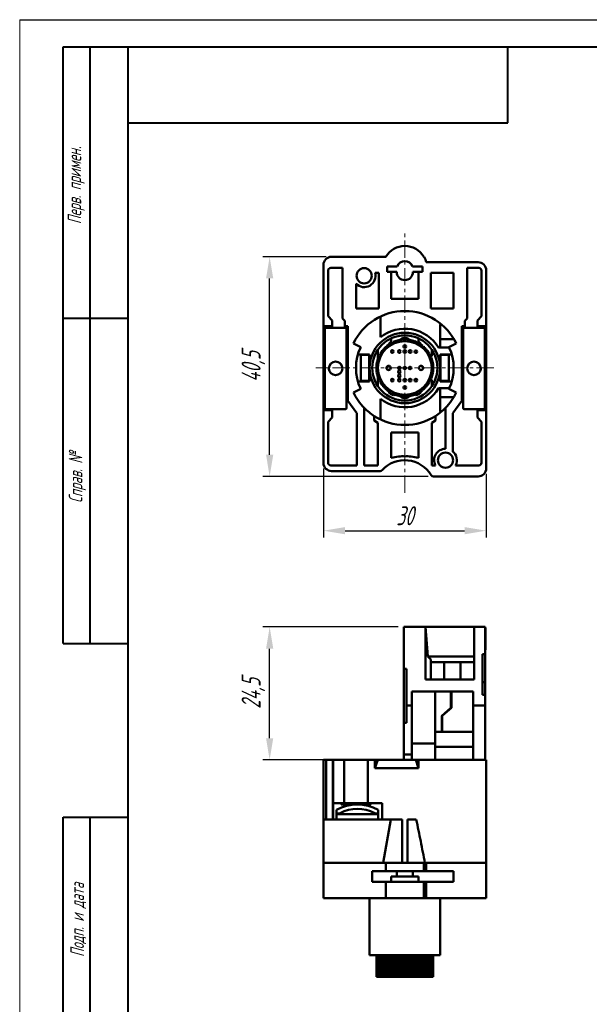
# Model space of a CAD drawing. Header units: millimetres. Extents: x 2381 to 2591, y 1129 to 1426.
# Tile 2 of 5: x 2381 to 2486, y 1244 to 1426. Entities that reach past the tile are written whole.
import ezdxf

# ---------------------------------------------------------------- set-up
doc = ezdxf.new("R2010")
doc.units = ezdxf.units.MM
doc.linetypes.add('CENTER', pattern=[10.16, 6.35, -1.27, 1.27, -1.27])
for name, color, linetype, lineweight in [('main', 5, 'Continuous', 50), ('ОСЕВЫЕ', 1, 'CENTER', 15), ('РАЗМЕРЫ', 7, 'Continuous', 25), ('ФОРМАТ', 7, 'Continuous', 25)]:
    doc.layers.add(name, color=color, linetype=linetype, lineweight=lineweight)
doc.styles.add('GOST', font='Gost.shx', dxfattribs={"width": 0.8, "oblique": 15, "height": 3.5})
doc.dimstyles.get("Standard").update_dxf_attribs({"dimtxt": 3.5, "dimasz": 4, "dimexe": 1.25, "dimexo": 1, "dimgap": 1, "dimtad": 1, "dimdec": 1, "dimrnd": 0.5, "dimtxsty": 'GOST', "dimcen": 0, "dimclrd": 256, "dimclre": 256, "dimclrt": 7, "dimadec": 0, "dimazin": 2, "dimtfac": 1, "dimtdec": 1, "dimtmove": 2, "dimatfit": 1, "dimfxl": 0, "dimtolj": 1, "dimtzin": 0, "dimlwd": -1, "dimlwe": -1, "dimarcsym": 0})

# ---------------------------------------------------------------- blocks, each defined once
blk = doc.blocks.new('*D335')
at = {"layer": 'Defpoints', "color": 0}
for p in [(2436.8, 1344.02), (2466.8, 1343.03), (2466.8, 1331.54)]:
    blk.add_point(p, dxfattribs=at)
at = {"layer": 'РАЗМЕРЫ'}
for p, q in [((2436.8, 1343.02), (2436.8, 1330.29)), ((2466.8, 1342.03), (2466.8, 1330.29)), ((2440.8, 1331.54), (2462.8, 1331.54))]:
    blk.add_line(p, q, dxfattribs=at)
for points in [[(2440.8, 1332.2), (2440.8, 1330.87), (2436.8, 1331.54)], [(2462.8, 1330.87), (2462.8, 1332.2), (2466.8, 1331.54)]]:
    blk.add_solid(points, dxfattribs=at)
at = {"layer": 'РАЗМЕРЫ', "color": 7, "insert": (2451.8, 1334.29), "char_height": 3.5, "attachment_point": 5, "style": 'GOST'}
blk.add_mtext('\\A1;30', dxfattribs=at)
blk = doc.blocks.new('*D336')
at = {"layer": 'Defpoints', "color": 0}
for p in [(2426.88, 1382.03), (2438.3, 1382.03), (2457.09, 1341.53)]:
    blk.add_point(p, dxfattribs=at)
at = {"layer": 'РАЗМЕРЫ'}
for p, q in [((2437.3, 1382.03), (2425.63, 1382.03)), ((2426.88, 1345.53), (2426.88, 1378.03)), ((2456.09, 1341.53), (2425.63, 1341.53))]:
    blk.add_line(p, q, dxfattribs=at)
for points in [[(2427.55, 1378.03), (2426.22, 1378.03), (2426.88, 1382.03)], [(2426.22, 1345.53), (2427.55, 1345.53), (2426.88, 1341.53)]]:
    blk.add_solid(points, dxfattribs=at)
at = {"layer": 'РАЗМЕРЫ', "color": 7, "insert": (2423.87, 1361.78), "char_height": 3.5, "attachment_point": 5, "rotation": 90, "style": 'GOST'}
blk.add_mtext('\\A1;40,5', dxfattribs=at)
blk = doc.blocks.new('*D342')
at = {"layer": 'Defpoints', "color": 0}
for p in [(2426.88, 1313.79), (2451.6, 1313.79), (2451.6, 1289.29)]:
    blk.add_point(p, dxfattribs=at)
at = {"layer": 'РАЗМЕРЫ'}
for p, q in [((2450.6, 1313.79), (2425.63, 1313.79)), ((2426.88, 1293.29), (2426.88, 1309.79)), ((2450.6, 1289.29), (2425.63, 1289.29))]:
    blk.add_line(p, q, dxfattribs=at)
for points in [[(2427.55, 1309.79), (2426.22, 1309.79), (2426.88, 1313.79)], [(2426.22, 1293.29), (2427.55, 1293.29), (2426.88, 1289.29)]]:
    blk.add_solid(points, dxfattribs=at)
at = {"layer": 'РАЗМЕРЫ', "color": 7, "insert": (2423.87, 1301.54), "char_height": 3.5, "attachment_point": 5, "rotation": 90, "style": 'GOST'}
blk.add_mtext('\\A1;24,5', dxfattribs=at)

msp = doc.modelspace()

# ---------------------------------------------------------------- linework, layer by layer
at = {"layer": 'main'}
for p, q in [((2438.3, 1382.03), (2448.3, 1382.03)), ((2455.3, 1382.03), (2455.35, 1382.03)), ((2436.8, 1369.23), (2436.8, 1380.53)), ((2437.66, 1371.06), (2437.66, 1379.46)), ((2438.16, 1379.96), (2440.32, 1379.96)), ((2440.32, 1379.96), (2440.32, 1370.67)), ((2450.39, 1380.23), (2448.55, 1380.23)), ((2448.55, 1379.23), (2448.55, 1380.23)), ((2453.21, 1380.23), (2455.05, 1380.23)), ((2455.05, 1379.23), (2455.05, 1380.23)), ((2465.3, 1381.03), (2455.76, 1381.03)), ((2465.44, 1379.96), (2463.28, 1379.96)), ((2463.28, 1379.96), (2463.28, 1370.67)), ((2465.94, 1371.06), (2465.94, 1379.46)), ((2466.8, 1379.53), (2466.8, 1369.23)), ((2446.33, 1379.05), (2447.03, 1379.05)), ((2447.03, 1372.47), (2447.03, 1379.05)), ((2449.28, 1379.23), (2448.55, 1379.23)), ((2449.28, 1379.23), (2449.28, 1374.26)), ((2450.3, 1379.23), (2449.28, 1379.23)), ((2454.32, 1379.23), (2453.3, 1379.23)), ((2454.32, 1379.23), (2454.32, 1374.26)), ((2454.32, 1379.23), (2455.05, 1379.23)), ((2460.8, 1379.05), (2456.58, 1379.05)), ((2456.58, 1372.47), (2456.58, 1379.05)), ((2460.8, 1372.47), (2460.8, 1379.05)), ((2442.8, 1372.47), (2442.8, 1377.06)), ((2449.28, 1374.26), (2454.32, 1374.26)), ((2442.8, 1372.47), (2447.03, 1372.47)), ((2460.8, 1372.47), (2456.58, 1372.47)), ((2438.43, 1370.29), (2437.66, 1371.06)), ((2438.43, 1369.23), (2438.43, 1370.29)), ((2440.32, 1370.67), (2440.76, 1370.24)), ((2447.3, 1371.01), (2447.3, 1367.21)), ((2463.28, 1370.67), (2462.84, 1370.24)), ((2465.17, 1370.29), (2465.94, 1371.06)), ((2465.17, 1369.23), (2465.17, 1370.29)), ((2438.43, 1369.23), (2436.8, 1369.23)), ((2436.8, 1369.23), (2436.8, 1353.73)), ((2437.05, 1368.75), (2437.05, 1354.15)), ((2440.85, 1368.95), (2437.25, 1368.95)), ((2438.43, 1369.23), (2438.43, 1368.95)), ((2440.76, 1370.24), (2440.76, 1369.23)), ((2441.3, 1369.23), (2440.76, 1369.23)), ((2440.76, 1368.95), (2440.76, 1369.23)), ((2441.05, 1354.15), (2441.05, 1368.75)), ((2441.3, 1355.49), (2441.3, 1369.23)), ((2458.3, 1369.53), (2458.3, 1365.28)), ((2458.6, 1369.53), (2458.3, 1369.53)), ((2462.84, 1369.23), (2462.3, 1369.23)), ((2462.3, 1369.23), (2462.3, 1355.49)), ((2462.55, 1368.75), (2462.55, 1354.15)), ((2466.35, 1368.95), (2462.75, 1368.95)), ((2462.84, 1370.24), (2462.84, 1369.23)), ((2462.84, 1368.95), (2462.84, 1369.23)), ((2466.8, 1369.23), (2465.17, 1369.23)), ((2465.17, 1369.23), (2465.17, 1368.95)), ((2466.55, 1354.15), (2466.55, 1368.75)), ((2466.8, 1353.73), (2466.8, 1369.23)), ((2449.3, 1366.14), (2449.3, 1366.98)), ((2450.66, 1366.65), (2450.72, 1366.61)), ((2450.72, 1366.61), (2450.76, 1366.67)), ((2451.02, 1366.72), (2451.08, 1366.68)), ((2451.08, 1366.68), (2451.12, 1366.73)), ((2451.38, 1366.76), (2451.44, 1366.71)), ((2451.44, 1366.71), (2451.48, 1366.77)), ((2451.6, 1367.03), (2451.66, 1367.03)), ((2451.75, 1366.78), (2451.8, 1366.73)), ((2451.8, 1366.73), (2451.85, 1366.78)), ((2451.94, 1367.03), (2452, 1367.03)), ((2452.12, 1366.77), (2452.16, 1366.71)), ((2452.16, 1366.71), (2452.22, 1366.76)), ((2452.48, 1366.73), (2452.52, 1366.68)), ((2452.52, 1366.68), (2452.58, 1366.72)), ((2452.84, 1366.67), (2452.88, 1366.61)), ((2452.88, 1366.61), (2452.94, 1366.65)), ((2454.3, 1366.98), (2454.3, 1366.14)), ((2460.84, 1366.87), (2458.3, 1366.87)), ((2443.67, 1365.38), (2442.31, 1366.03)), ((2447.87, 1365), (2447.94, 1365.01)), ((2447.94, 1365.01), (2447.93, 1365.08)), ((2448.12, 1365.27), (2448.19, 1365.27)), ((2448.19, 1365.27), (2448.19, 1365.34)), ((2448.39, 1365.52), (2448.46, 1365.51)), ((2448.46, 1365.51), (2448.46, 1365.58)), ((2448.67, 1365.74), (2448.74, 1365.73)), ((2448.74, 1365.73), (2448.75, 1365.8)), ((2448.98, 1365.95), (2449.04, 1365.94)), ((2449.04, 1365.94), (2449.06, 1366)), ((2449.29, 1366.14), (2449.36, 1366.12)), ((2449.36, 1366.12), (2449.38, 1366.18)), ((2449.62, 1366.3), (2449.69, 1366.28)), ((2449.69, 1366.28), (2449.71, 1366.34)), ((2449.96, 1366.44), (2450.02, 1366.41)), ((2450.02, 1366.41), (2450.05, 1366.48)), ((2450.31, 1366.56), (2450.37, 1366.52)), ((2450.37, 1366.52), (2450.4, 1366.59)), ((2453.2, 1366.59), (2453.23, 1366.52)), ((2453.23, 1366.52), (2453.3, 1366.56)), ((2453.55, 1366.48), (2453.58, 1366.41)), ((2453.58, 1366.41), (2453.64, 1366.44)), ((2453.89, 1366.34), (2453.92, 1366.28)), ((2453.92, 1366.28), (2453.98, 1366.3)), ((2454.22, 1366.18), (2454.24, 1366.12)), ((2454.24, 1366.12), (2454.31, 1366.14)), ((2454.54, 1366), (2454.56, 1365.94)), ((2454.56, 1365.94), (2454.62, 1365.95)), ((2454.85, 1365.8), (2454.86, 1365.73)), ((2454.86, 1365.73), (2454.93, 1365.74)), ((2455.14, 1365.58), (2455.14, 1365.51)), ((2455.14, 1365.51), (2455.21, 1365.52)), ((2455.41, 1365.34), (2455.41, 1365.27)), ((2455.41, 1365.27), (2455.48, 1365.27)), ((2455.67, 1365.08), (2455.66, 1365.01)), ((2455.66, 1365.01), (2455.74, 1365)), ((2458.01, 1365.28), (2459.98, 1365.28)), ((2461.29, 1366.03), (2459.93, 1365.38)), ((2443.15, 1364.03), (2445.3, 1364.03)), ((2443.7, 1359.13), (2443.7, 1363.93)), ((2443.7, 1363.93), (2445.2, 1363.93)), ((2445.2, 1363.93), (2445.2, 1359.13)), ((2445.3, 1364.03), (2445.3, 1361.53)), ((2446.8, 1364.83), (2446.79, 1364.83)), ((2446.79, 1363.1), (2446.85, 1363.13)), ((2446.8, 1363.11), (2446.8, 1364.83)), ((2446.85, 1363.13), (2446.82, 1363.2)), ((2446.91, 1363.45), (2446.98, 1363.47)), ((2446.98, 1363.47), (2446.95, 1363.54)), ((2447.06, 1363.78), (2447.13, 1363.81)), ((2447.13, 1363.81), (2447.1, 1363.87)), ((2447.23, 1364.11), (2447.3, 1364.13)), ((2447.3, 1364.13), (2447.28, 1364.19)), ((2447.42, 1364.42), (2447.49, 1364.43)), ((2447.49, 1364.43), (2447.48, 1364.5)), ((2447.63, 1364.72), (2447.7, 1364.73)), ((2447.7, 1364.73), (2447.69, 1364.8)), ((2455.91, 1364.8), (2455.9, 1364.73)), ((2455.9, 1364.73), (2455.97, 1364.72)), ((2456.12, 1364.5), (2456.11, 1364.43)), ((2456.11, 1364.43), (2456.18, 1364.42)), ((2456.32, 1364.19), (2456.3, 1364.13)), ((2456.3, 1364.13), (2456.37, 1364.11)), ((2456.5, 1363.87), (2456.47, 1363.81)), ((2456.47, 1363.81), (2456.54, 1363.78)), ((2456.6, 1363.68), (2456.6, 1363.65)), ((2456.65, 1363.54), (2456.62, 1363.47)), ((2456.62, 1363.47), (2456.69, 1363.45)), ((2456.78, 1363.2), (2456.75, 1363.13)), ((2456.75, 1363.13), (2456.81, 1363.1)), ((2456.8, 1363.68), (2456.8, 1364.83)), ((2456.8, 1364.83), (2456.81, 1364.83)), ((2457.16, 1364.23), (2456.8, 1364.23)), ((2457.21, 1364.13), (2456.8, 1364.13)), ((2460.45, 1364.03), (2458.3, 1364.03)), ((2458.3, 1364.03), (2458.3, 1361.53)), ((2458.4, 1363.93), (2458.4, 1359.13)), ((2459.9, 1363.93), (2458.4, 1363.93)), ((2459.9, 1359.13), (2459.9, 1363.93)), ((2445.3, 1361.53), (2445.3, 1359.03)), ((2446.55, 1361.66), (2446.6, 1361.71)), ((2446.6, 1361.34), (2446.55, 1361.39)), ((2446.6, 1361.71), (2446.56, 1361.76)), ((2446.56, 1361.29), (2446.6, 1361.34)), ((2446.57, 1362.03), (2446.63, 1362.07)), ((2446.63, 1362.07), (2446.58, 1362.12)), ((2446.62, 1362.39), (2446.68, 1362.43)), ((2446.68, 1362.43), (2446.64, 1362.49)), ((2446.69, 1362.75), (2446.75, 1362.78)), ((2446.75, 1362.78), (2446.72, 1362.84)), ((2456.88, 1362.84), (2456.85, 1362.78)), ((2456.85, 1362.78), (2456.91, 1362.75)), ((2456.96, 1362.49), (2456.92, 1362.43)), ((2456.92, 1362.43), (2456.98, 1362.39)), ((2457.02, 1362.12), (2456.97, 1362.07)), ((2456.97, 1362.07), (2457.03, 1362.03)), ((2457.05, 1361.76), (2457, 1361.71)), ((2457, 1361.71), (2457.05, 1361.66)), ((2457.05, 1361.39), (2457, 1361.34)), ((2457, 1361.34), (2457.05, 1361.29)), ((2458.3, 1361.53), (2458.3, 1359.03)), ((2446.63, 1360.98), (2446.57, 1361.03)), ((2446.58, 1360.93), (2446.63, 1360.98)), ((2446.68, 1360.62), (2446.62, 1360.66)), ((2446.64, 1360.57), (2446.68, 1360.62)), ((2446.75, 1360.27), (2446.69, 1360.3)), ((2446.72, 1360.21), (2446.75, 1360.27)), ((2446.85, 1359.92), (2446.79, 1359.95)), ((2446.8, 1358.23), (2446.8, 1359.95)), ((2446.82, 1359.86), (2446.85, 1359.92)), ((2446.98, 1359.58), (2446.91, 1359.61)), ((2446.95, 1359.51), (2446.98, 1359.58)), ((2456.6, 1359.4), (2456.6, 1359.37)), ((2456.69, 1359.61), (2456.62, 1359.58)), ((2456.62, 1359.58), (2456.65, 1359.51)), ((2456.81, 1359.95), (2456.75, 1359.92)), ((2456.75, 1359.92), (2456.78, 1359.86)), ((2456.91, 1360.3), (2456.85, 1360.27)), ((2456.85, 1360.27), (2456.88, 1360.21)), ((2456.98, 1360.66), (2456.92, 1360.62)), ((2456.92, 1360.62), (2456.96, 1360.57)), ((2457.03, 1361.03), (2456.97, 1360.98)), ((2456.97, 1360.98), (2457.02, 1360.93)), ((2442.31, 1357.03), (2443.67, 1357.67)), ((2445.3, 1359.03), (2443.15, 1359.03)), ((2445.2, 1359.13), (2443.7, 1359.13)), ((2446.79, 1358.23), (2446.8, 1358.23)), ((2447.13, 1359.25), (2447.06, 1359.27)), ((2447.1, 1359.18), (2447.13, 1359.25)), ((2447.3, 1358.93), (2447.23, 1358.94)), ((2447.28, 1358.86), (2447.3, 1358.93)), ((2447.49, 1358.62), (2447.42, 1358.63)), ((2447.48, 1358.55), (2447.49, 1358.62)), ((2447.7, 1358.32), (2447.63, 1358.33)), ((2447.69, 1358.25), (2447.7, 1358.32)), ((2447.94, 1358.05), (2447.87, 1358.05)), ((2447.93, 1357.98), (2447.94, 1358.05)), ((2448.19, 1357.79), (2448.12, 1357.78)), ((2448.19, 1357.72), (2448.19, 1357.79)), ((2455.48, 1357.78), (2455.41, 1357.79)), ((2455.41, 1357.79), (2455.41, 1357.72)), ((2455.74, 1358.05), (2455.66, 1358.05)), ((2455.66, 1358.05), (2455.67, 1357.98)), ((2455.97, 1358.33), (2455.9, 1358.32)), ((2455.9, 1358.32), (2455.91, 1358.25)), ((2456.18, 1358.63), (2456.11, 1358.62)), ((2456.11, 1358.62), (2456.12, 1358.55)), ((2456.37, 1358.94), (2456.3, 1358.93)), ((2456.3, 1358.93), (2456.32, 1358.86)), ((2456.54, 1359.27), (2456.47, 1359.25)), ((2456.47, 1359.25), (2456.5, 1359.18)), ((2456.8, 1358.23), (2456.8, 1359.37)), ((2456.8, 1358.93), (2457.21, 1358.93)), ((2456.8, 1358.83), (2457.16, 1358.83)), ((2456.81, 1358.23), (2456.8, 1358.23)), ((2459.98, 1357.78), (2458.01, 1357.78)), ((2458.3, 1359.03), (2460.45, 1359.03)), ((2458.3, 1353.53), (2458.3, 1357.78)), ((2458.4, 1359.13), (2459.9, 1359.13)), ((2459.93, 1357.67), (2461.29, 1357.03)), ((2441.3, 1355.49), (2441.05, 1355.83)), ((2447.3, 1355.84), (2447.3, 1352.04)), ((2448.46, 1357.54), (2448.39, 1357.54)), ((2448.46, 1357.47), (2448.46, 1357.54)), ((2448.74, 1357.32), (2448.67, 1357.31)), ((2448.75, 1357.25), (2448.74, 1357.32)), ((2449.04, 1357.12), (2448.98, 1357.1)), ((2449.06, 1357.05), (2449.04, 1357.12)), ((2449.36, 1356.93), (2449.29, 1356.91)), ((2449.38, 1356.87), (2449.36, 1356.93)), ((2449.69, 1356.78), (2449.62, 1356.75)), ((2449.71, 1356.71), (2449.69, 1356.78)), ((2450.02, 1356.64), (2449.96, 1356.61)), ((2450.05, 1356.58), (2450.02, 1356.64)), ((2450.37, 1356.53), (2450.31, 1356.49)), ((2450.4, 1356.47), (2450.37, 1356.53)), ((2450.72, 1356.44), (2450.66, 1356.4)), ((2450.76, 1356.38), (2450.72, 1356.44)), ((2451.08, 1356.38), (2451.02, 1356.33)), ((2451.12, 1356.32), (2451.08, 1356.38)), ((2451.44, 1356.34), (2451.38, 1356.29)), ((2451.48, 1356.29), (2451.44, 1356.34)), ((2451.66, 1356.03), (2451.6, 1356.03)), ((2451.8, 1356.33), (2451.75, 1356.28)), ((2451.85, 1356.28), (2451.8, 1356.33)), ((2452, 1356.03), (2451.94, 1356.03)), ((2452.16, 1356.34), (2452.12, 1356.29)), ((2452.22, 1356.29), (2452.16, 1356.34)), ((2452.52, 1356.38), (2452.48, 1356.32)), ((2452.58, 1356.33), (2452.52, 1356.38)), ((2452.88, 1356.44), (2452.84, 1356.38)), ((2452.94, 1356.4), (2452.88, 1356.44)), ((2453.23, 1356.53), (2453.2, 1356.47)), ((2453.3, 1356.49), (2453.23, 1356.53)), ((2453.58, 1356.64), (2453.55, 1356.58)), ((2453.64, 1356.61), (2453.58, 1356.64)), ((2453.92, 1356.78), (2453.89, 1356.71)), ((2453.98, 1356.75), (2453.92, 1356.78)), ((2454.24, 1356.93), (2454.22, 1356.87)), ((2454.31, 1356.91), (2454.24, 1356.93)), ((2454.56, 1357.12), (2454.54, 1357.05)), ((2454.62, 1357.1), (2454.56, 1357.12)), ((2454.86, 1357.32), (2454.85, 1357.25)), ((2454.93, 1357.31), (2454.86, 1357.32)), ((2455.21, 1357.54), (2455.14, 1357.54)), ((2455.14, 1357.54), (2455.14, 1357.47)), ((2460.84, 1356.18), (2458.3, 1356.18)), ((2462.3, 1355.49), (2462.55, 1355.83)), ((2437.25, 1353.95), (2440.85, 1353.95)), ((2438.43, 1353.95), (2438.43, 1353.73)), ((2441.3, 1355.49), (2442.98, 1353.18)), ((2444.33, 1354.15), (2444.33, 1343.57)), ((2459.27, 1354.15), (2459.27, 1346.63)), ((2462.3, 1355.49), (2460.62, 1353.18)), ((2462.75, 1353.95), (2466.35, 1353.95)), ((2465.17, 1353.95), (2465.17, 1353.73)), ((2436.8, 1344.03), (2436.8, 1353.73)), ((2436.8, 1353.73), (2438.43, 1353.73)), ((2437.66, 1351.63), (2438.43, 1352.41)), ((2438.43, 1352.41), (2438.43, 1353.73)), ((2442.98, 1353.18), (2442.98, 1343.57)), ((2446.16, 1351.82), (2446.16, 1352.67)), ((2457.44, 1351.82), (2457.44, 1352.67)), ((2458.6, 1353.53), (2458.3, 1353.53)), ((2460.62, 1353.18), (2460.62, 1346.16)), ((2465.17, 1352.41), (2465.17, 1353.73)), ((2465.17, 1353.73), (2466.8, 1353.73)), ((2465.94, 1351.63), (2465.17, 1352.41)), ((2466.8, 1353.73), (2466.8, 1343.03)), ((2437.66, 1344.07), (2437.66, 1351.63)), ((2446.8, 1351.44), (2446.16, 1351.82)), ((2446.8, 1343.57), (2446.8, 1351.44)), ((2456.8, 1351.44), (2457.44, 1351.82)), ((2456.8, 1343.57), (2456.8, 1351.44)), ((2465.94, 1344.07), (2465.94, 1351.63)), ((2454.32, 1349.61), (2449.28, 1349.61)), ((2449.28, 1349.61), (2449.28, 1344.95)), ((2454.32, 1349.61), (2454.32, 1344.95)), ((2442.98, 1343.57), (2438.16, 1343.57)), ((2444.33, 1343.57), (2446.8, 1343.57)), ((2457.43, 1343.57), (2456.8, 1343.57)), ((2461.17, 1343.57), (2465.44, 1343.57)), ((2438.3, 1342.53), (2447.25, 1342.53)), ((2465.3, 1341.53), (2457.09, 1341.53)), ((2451.6, 1313.79), (2451.6, 1306.09)), ((2455.6, 1313.79), (2451.6, 1313.79)), ((2455.6, 1304.09), (2455.6, 1313.79)), ((2455.6, 1313.79), (2456.02, 1308.37)), ((2464.6, 1313.79), (2455.6, 1313.79)), ((2464.6, 1304.09), (2464.6, 1313.79)), ((2466.6, 1313.79), (2464.6, 1313.79)), ((2466.6, 1313.79), (2466.6, 1308.79)), ((2466.65, 1312.09), (2466.65, 1313.59)), ((2466.65, 1312.09), (2466.7, 1312.09)), ((2466.7, 1309.59), (2466.7, 1312.09)), ((2466.1, 1308.79), (2466.6, 1308.79)), ((2466.1, 1301.29), (2466.1, 1308.79)), ((2466.6, 1309.59), (2466.7, 1309.59)), ((2466.6, 1308.79), (2466.6, 1303.59)), ((2456.02, 1308.37), (2464.6, 1308.37)), ((2456.02, 1308.37), (2456.6, 1307.79)), ((2456.6, 1307.79), (2456.6, 1304.09)), ((2464.6, 1307.29), (2456.6, 1307.29)), ((2459.05, 1307.29), (2459.05, 1304.09)), ((2462.05, 1304.09), (2462.05, 1307.29)), ((2451.6, 1306.09), (2452.1, 1306.09)), ((2451.6, 1306.09), (2451.6, 1296.09)), ((2452.1, 1306.09), (2452.1, 1299.29)), ((2455.6, 1304.09), (2464.6, 1304.09)), ((2466.1, 1303.59), (2466.6, 1303.59)), ((2466.6, 1303.59), (2466.6, 1301.29)), ((2453.1, 1301.89), (2453.1, 1299.29)), ((2464.4, 1301.89), (2453.1, 1301.89)), ((2457.4, 1292.29), (2457.4, 1301.89)), ((2460.28, 1301.89), (2460.28, 1298.87)), ((2460.38, 1298.87), (2460.38, 1301.89)), ((2464.4, 1299.29), (2464.4, 1301.89)), ((2460.28, 1300.29), (2460.38, 1300.37)), ((2466.1, 1301.29), (2466.6, 1301.29)), ((2466.6, 1301.29), (2466.6, 1299.29)), ((2452.1, 1299.29), (2453.1, 1299.29)), ((2452.1, 1296.09), (2452.1, 1299.29)), ((2453.1, 1299.29), (2453.1, 1290.29)), ((2460.28, 1298.87), (2458.61, 1297.42)), ((2458.71, 1297.42), (2460.38, 1298.87)), ((2464.4, 1299.29), (2466.6, 1299.29)), ((2464.4, 1299.29), (2464.4, 1289.29)), ((2466.6, 1299.29), (2466.6, 1289.29)), ((2451.6, 1296.09), (2452.1, 1296.09)), ((2451.6, 1296.09), (2451.6, 1290.29)), ((2458.61, 1297.42), (2458.61, 1294.49)), ((2458.71, 1297.51), (2458.71, 1297.42)), ((2458.71, 1297.42), (2458.71, 1294.49)), ((2458.61, 1294.49), (2457.4, 1294.49)), ((2458.61, 1295.34), (2458.71, 1295.34)), ((2458.71, 1294.49), (2458.61, 1294.49)), ((2464.4, 1294.49), (2458.71, 1294.49)), ((2457.4, 1292.29), (2453.1, 1292.29)), ((2457.4, 1292.29), (2457.4, 1289.29)), ((2457.4, 1291.69), (2464.4, 1291.69)), ((2437.3, 1289.29), (2436.8, 1289.29)), ((2436.8, 1278.29), (2436.8, 1289.29)), ((2437.3, 1278.29), (2437.3, 1289.29)), ((2438.5, 1289.29), (2437.3, 1289.29)), ((2438.5, 1278.29), (2438.5, 1289.29)), ((2438.5, 1289.29), (2438.6, 1289.29)), ((2438.6, 1281.29), (2438.6, 1289.29)), ((2440.62, 1289.29), (2438.6, 1289.29)), ((2440.62, 1281.29), (2440.62, 1289.29)), ((2440.62, 1289.29), (2444.98, 1289.29)), ((2444.98, 1289.29), (2444.98, 1281.29)), ((2446.3, 1289.29), (2444.98, 1289.29)), ((2446.8, 1289.29), (2446.3, 1287.79)), ((2446.3, 1287.79), (2446.3, 1289.29)), ((2446.8, 1289.29), (2446.3, 1289.29)), ((2451.6, 1289.29), (2446.8, 1289.29)), ((2451.6, 1290.29), (2453.1, 1290.29)), ((2451.6, 1290.29), (2451.6, 1289.29)), ((2451.6, 1289.29), (2453.1, 1289.29)), ((2453.1, 1290.29), (2453.1, 1289.29)), ((2453.8, 1289.29), (2453.1, 1289.29)), ((2454.3, 1287.79), (2453.8, 1289.29)), ((2454.3, 1289.29), (2453.8, 1289.29)), ((2454.3, 1287.79), (2454.3, 1289.29)), ((2466.1, 1289.29), (2454.3, 1289.29)), ((2466.1, 1289.29), (2466.8, 1289.29)), ((2466.8, 1289.29), (2466.8, 1270.29)), ((2454.3, 1287.79), (2446.3, 1287.79)), ((2438.6, 1281.29), (2440.62, 1281.29)), ((2438.6, 1278.29), (2438.6, 1281.29)), ((2439.2, 1280.09), (2439.2, 1279.39)), ((2440.05, 1281.29), (2440.05, 1281.09)), ((2445.55, 1281.09), (2440.05, 1281.09)), ((2440.62, 1281.29), (2444.98, 1281.29)), ((2440.62, 1281.29), (2440.62, 1281.29)), ((2444.98, 1281.29), (2444.98, 1281.29)), ((2444.98, 1281.29), (2447.6, 1281.29)), ((2445.55, 1281.09), (2445.55, 1281.29)), ((2446.9, 1280.09), (2446.9, 1279.39)), ((2447.6, 1281.29), (2447.6, 1278.29)), ((2436.8, 1270.29), (2436.8, 1278.29)), ((2436.8, 1278.29), (2437.5, 1278.29)), ((2449.21, 1278.29), (2437.5, 1278.29)), ((2439.85, 1279.39), (2439.2, 1279.39)), ((2439.2, 1279.39), (2439.2, 1279.29)), ((2439.2, 1279.29), (2439.2, 1278.29)), ((2446.9, 1279.29), (2439.2, 1279.29)), ((2439.85, 1279.39), (2439.85, 1279.49)), ((2439.85, 1279.29), (2439.85, 1279.39)), ((2446.26, 1279.48), (2446.26, 1279.39)), ((2446.9, 1279.39), (2446.26, 1279.39)), ((2446.26, 1279.39), (2446.26, 1279.29)), ((2446.9, 1279.39), (2446.9, 1279.29)), ((2446.9, 1279.29), (2446.9, 1278.29)), ((2447.8, 1270.29), (2449.21, 1278.29)), ((2449.21, 1278.29), (2449.69, 1278.29)), ((2451.3, 1278.29), (2449.69, 1278.29)), ((2451.3, 1270.29), (2451.3, 1278.29)), ((2453.91, 1278.29), (2452.3, 1278.29)), ((2452.3, 1270.29), (2452.3, 1278.29)), ((2436.8, 1263.79), (2436.8, 1270.29)), ((2436.8, 1270.29), (2438.3, 1270.29)), ((2438.3, 1270.29), (2448.3, 1270.29)), ((2445.8, 1266.79), (2445.8, 1268.79)), ((2445.8, 1268.79), (2448.3, 1268.79)), ((2448.3, 1268.79), (2448.3, 1270.29)), ((2448.3, 1270.29), (2455.3, 1270.29)), ((2455.3, 1268.79), (2448.3, 1268.79)), ((2450.3, 1267.79), (2450.3, 1268.79)), ((2453.3, 1267.79), (2453.3, 1268.79)), ((2455.3, 1268.79), (2455.3, 1270.29)), ((2455.3, 1270.29), (2455.35, 1270.29)), ((2455.3, 1268.79), (2455.35, 1268.79)), ((2455.35, 1270.29), (2455.35, 1268.79)), ((2455.76, 1270.29), (2455.35, 1270.29)), ((2455.35, 1268.79), (2455.76, 1268.79)), ((2455.76, 1270.29), (2455.76, 1268.79)), ((2465.3, 1270.29), (2455.76, 1270.29)), ((2455.76, 1268.79), (2460.8, 1268.79)), ((2460.8, 1268.79), (2460.8, 1266.79)), ((2465.3, 1270.29), (2466.8, 1270.29)), ((2466.8, 1270.29), (2466.8, 1263.79)), ((2450.3, 1267.79), (2449.28, 1267.79)), ((2449.28, 1267.79), (2449.28, 1266.79)), ((2453.3, 1267.79), (2450.3, 1267.79)), ((2454.32, 1267.79), (2453.3, 1267.79)), ((2454.32, 1267.79), (2454.32, 1266.79)), ((2448.3, 1266.79), (2445.8, 1266.79)), ((2448.3, 1263.79), (2448.3, 1266.79)), ((2448.3, 1266.79), (2455.3, 1266.79)), ((2455.3, 1263.79), (2455.3, 1266.79)), ((2455.35, 1266.79), (2455.3, 1266.79)), ((2455.35, 1266.79), (2455.35, 1263.79)), ((2455.76, 1266.79), (2455.35, 1266.79)), ((2455.76, 1266.79), (2455.76, 1263.79)), ((2460.8, 1266.79), (2455.76, 1266.79)), ((2438.3, 1263.79), (2436.8, 1263.79)), ((2438.3, 1263.79), (2448.3, 1263.79)), ((2445.3, 1263.79), (2445.3, 1253.29)), ((2455.3, 1263.79), (2448.3, 1263.79)), ((2455.3, 1263.79), (2455.35, 1263.79)), ((2455.76, 1263.79), (2455.35, 1263.79)), ((2465.3, 1263.79), (2455.76, 1263.79)), ((2458.3, 1253.29), (2458.3, 1263.79)), ((2466.8, 1263.79), (2465.3, 1263.79)), ((2458.3, 1253.29), (2445.3, 1253.29)), ((2446.55, 1253.29), (2446.55, 1249.29)), ((2446.55, 1249.29), (2446.55, 1253.29)), ((2446.56, 1253.29), (2446.56, 1249.29)), ((2446.57, 1249.29), (2446.57, 1253.29)), ((2446.58, 1253.29), (2446.58, 1249.29)), ((2446.62, 1249.29), (2446.62, 1253.29)), ((2446.64, 1253.29), (2446.64, 1249.29)), ((2446.69, 1249.29), (2446.69, 1253.29)), ((2446.72, 1253.29), (2446.72, 1249.29)), ((2446.79, 1249.29), (2446.79, 1253.29)), ((2446.82, 1253.29), (2446.82, 1249.29)), ((2446.91, 1249.29), (2446.91, 1253.29)), ((2446.95, 1253.29), (2446.95, 1249.29)), ((2447.06, 1249.29), (2447.06, 1253.29)), ((2447.1, 1253.29), (2447.1, 1249.29)), ((2447.23, 1249.29), (2447.23, 1253.29)), ((2447.28, 1253.29), (2447.28, 1249.29)), ((2447.42, 1249.29), (2447.42, 1253.29)), ((2447.48, 1253.29), (2447.48, 1249.29)), ((2447.63, 1249.29), (2447.63, 1253.29)), ((2447.69, 1253.29), (2447.69, 1249.29)), ((2447.87, 1249.29), (2447.87, 1253.29)), ((2447.93, 1253.29), (2447.93, 1249.29)), ((2448.12, 1249.29), (2448.12, 1253.29)), ((2448.19, 1253.29), (2448.19, 1249.29)), ((2448.19, 1253.29), (2448.19, 1249.29)), ((2448.39, 1249.29), (2448.39, 1253.29)), ((2448.46, 1253.29), (2448.46, 1249.29)), ((2448.46, 1253.29), (2448.46, 1249.29)), ((2448.67, 1249.29), (2448.67, 1253.29)), ((2448.74, 1253.29), (2448.74, 1249.29)), ((2448.75, 1253.29), (2448.75, 1249.29)), ((2448.98, 1249.29), (2448.98, 1253.29)), ((2449.04, 1253.29), (2449.04, 1249.29)), ((2449.06, 1253.29), (2449.06, 1249.29)), ((2449.29, 1249.29), (2449.29, 1253.29)), ((2449.36, 1253.29), (2449.36, 1249.29)), ((2449.38, 1253.29), (2449.38, 1249.29)), ((2449.62, 1249.29), (2449.62, 1253.29)), ((2449.69, 1253.29), (2449.69, 1249.29)), ((2449.71, 1253.29), (2449.71, 1249.29)), ((2449.96, 1249.29), (2449.96, 1253.29)), ((2450.02, 1253.29), (2450.02, 1249.29)), ((2450.05, 1253.29), (2450.05, 1249.29)), ((2450.31, 1249.29), (2450.31, 1253.29)), ((2450.37, 1253.29), (2450.37, 1249.29)), ((2450.4, 1253.29), (2450.4, 1249.29)), ((2450.66, 1249.29), (2450.66, 1253.29)), ((2450.72, 1253.29), (2450.72, 1249.29)), ((2450.76, 1253.29), (2450.76, 1249.29)), ((2451.02, 1249.29), (2451.02, 1253.29)), ((2451.08, 1253.29), (2451.08, 1249.29)), ((2451.12, 1253.29), (2451.12, 1249.29)), ((2451.38, 1249.29), (2451.38, 1253.29)), ((2451.44, 1253.29), (2451.44, 1249.29)), ((2451.48, 1253.29), (2451.48, 1249.29)), ((2451.75, 1249.29), (2451.75, 1253.29)), ((2451.8, 1253.29), (2451.8, 1249.29)), ((2451.85, 1253.29), (2451.85, 1249.29)), ((2452.12, 1249.29), (2452.12, 1253.29)), ((2452.16, 1253.29), (2452.16, 1249.29)), ((2452.22, 1253.29), (2452.22, 1249.29)), ((2452.48, 1249.29), (2452.48, 1253.29)), ((2452.52, 1253.29), (2452.52, 1249.29)), ((2452.58, 1253.29), (2452.58, 1249.29)), ((2452.84, 1249.29), (2452.84, 1253.29)), ((2452.88, 1253.29), (2452.88, 1249.29)), ((2452.94, 1253.29), (2452.94, 1249.29)), ((2453.2, 1249.29), (2453.2, 1253.29)), ((2453.23, 1253.29), (2453.23, 1249.29)), ((2453.3, 1253.29), (2453.3, 1249.29)), ((2453.55, 1249.29), (2453.55, 1253.29)), ((2453.58, 1253.29), (2453.58, 1249.29)), ((2453.64, 1253.29), (2453.64, 1249.29)), ((2453.89, 1249.29), (2453.89, 1253.29)), ((2453.92, 1253.29), (2453.92, 1249.29)), ((2453.98, 1253.29), (2453.98, 1249.29)), ((2454.22, 1249.29), (2454.22, 1253.29)), ((2454.24, 1253.29), (2454.24, 1249.29)), ((2454.31, 1253.29), (2454.31, 1249.29)), ((2454.54, 1249.29), (2454.54, 1253.29)), ((2454.56, 1253.29), (2454.56, 1249.29)), ((2454.62, 1253.29), (2454.62, 1249.29)), ((2454.85, 1249.29), (2454.85, 1253.29)), ((2454.86, 1253.29), (2454.86, 1249.29)), ((2454.93, 1253.29), (2454.93, 1249.29)), ((2455.14, 1249.29), (2455.14, 1253.29)), ((2455.14, 1253.29), (2455.14, 1249.29)), ((2455.21, 1253.29), (2455.21, 1249.29)), ((2455.41, 1249.29), (2455.41, 1253.29)), ((2455.41, 1253.29), (2455.41, 1249.29)), ((2455.48, 1253.29), (2455.48, 1249.29)), ((2455.67, 1249.29), (2455.67, 1253.29)), ((2455.74, 1253.29), (2455.74, 1249.29)), ((2455.91, 1249.29), (2455.91, 1253.29)), ((2455.97, 1253.29), (2455.97, 1249.29)), ((2456.12, 1249.29), (2456.12, 1253.29)), ((2456.18, 1253.29), (2456.18, 1249.29)), ((2456.32, 1249.29), (2456.32, 1253.29)), ((2456.37, 1253.29), (2456.37, 1249.29)), ((2456.5, 1249.29), (2456.5, 1253.29)), ((2456.54, 1253.29), (2456.54, 1249.29)), ((2456.65, 1249.29), (2456.65, 1253.29)), ((2456.69, 1253.29), (2456.69, 1249.29)), ((2456.78, 1249.29), (2456.78, 1253.29)), ((2456.81, 1253.29), (2456.81, 1249.29)), ((2456.88, 1249.29), (2456.88, 1253.29)), ((2456.91, 1253.29), (2456.91, 1249.29)), ((2456.96, 1249.29), (2456.96, 1253.29)), ((2456.98, 1253.29), (2456.98, 1249.29)), ((2457.02, 1249.29), (2457.02, 1253.29)), ((2457.03, 1253.29), (2457.03, 1249.29)), ((2457.05, 1249.29), (2457.05, 1253.29)), ((2457.05, 1249.29), (2457.05, 1253.29)), ((2457.05, 1253.29), (2457.05, 1249.29)), ((2446.55, 1249.29), (2446.56, 1249.29)), ((2446.55, 1249.29), (2446.55, 1249.29)), ((2446.57, 1249.29), (2446.56, 1249.29)), ((2446.57, 1249.29), (2446.58, 1249.29)), ((2446.62, 1249.29), (2446.58, 1249.29)), ((2446.62, 1249.29), (2446.64, 1249.29)), ((2446.69, 1249.29), (2446.64, 1249.29)), ((2446.69, 1249.29), (2446.72, 1249.29)), ((2446.79, 1249.29), (2446.72, 1249.29)), ((2446.79, 1249.29), (2446.82, 1249.29)), ((2446.91, 1249.29), (2446.82, 1249.29)), ((2446.91, 1249.29), (2446.95, 1249.29)), ((2447.06, 1249.29), (2446.95, 1249.29)), ((2447.06, 1249.29), (2447.1, 1249.29)), ((2447.23, 1249.29), (2447.1, 1249.29)), ((2447.23, 1249.29), (2447.28, 1249.29)), ((2447.42, 1249.29), (2447.28, 1249.29)), ((2447.42, 1249.29), (2447.48, 1249.29)), ((2447.63, 1249.29), (2447.48, 1249.29)), ((2447.63, 1249.29), (2447.69, 1249.29)), ((2447.87, 1249.29), (2447.69, 1249.29)), ((2447.87, 1249.29), (2447.93, 1249.29)), ((2448.12, 1249.29), (2447.93, 1249.29)), ((2448.12, 1249.29), (2448.19, 1249.29)), ((2448.39, 1249.29), (2448.19, 1249.29)), ((2448.19, 1249.29), (2448.19, 1249.29)), ((2448.39, 1249.29), (2448.46, 1249.29)), ((2448.67, 1249.29), (2448.46, 1249.29)), ((2448.46, 1249.29), (2448.46, 1249.29)), ((2448.67, 1249.29), (2448.74, 1249.29)), ((2448.74, 1249.29), (2448.75, 1249.29)), ((2448.98, 1249.29), (2448.75, 1249.29)), ((2448.98, 1249.29), (2449.04, 1249.29)), ((2449.04, 1249.29), (2449.06, 1249.29)), ((2449.29, 1249.29), (2449.06, 1249.29)), ((2449.29, 1249.29), (2449.36, 1249.29)), ((2449.36, 1249.29), (2449.38, 1249.29)), ((2449.62, 1249.29), (2449.38, 1249.29)), ((2449.62, 1249.29), (2449.69, 1249.29)), ((2449.69, 1249.29), (2449.71, 1249.29)), ((2449.96, 1249.29), (2449.71, 1249.29)), ((2449.96, 1249.29), (2450.02, 1249.29)), ((2450.02, 1249.29), (2450.05, 1249.29)), ((2450.31, 1249.29), (2450.05, 1249.29)), ((2450.31, 1249.29), (2450.37, 1249.29)), ((2450.37, 1249.29), (2450.4, 1249.29)), ((2450.66, 1249.29), (2450.4, 1249.29)), ((2450.66, 1249.29), (2450.72, 1249.29)), ((2450.72, 1249.29), (2450.76, 1249.29)), ((2451.02, 1249.29), (2450.76, 1249.29)), ((2451.02, 1249.29), (2451.08, 1249.29)), ((2451.08, 1249.29), (2451.12, 1249.29)), ((2451.38, 1249.29), (2451.12, 1249.29)), ((2451.38, 1249.29), (2451.44, 1249.29)), ((2451.44, 1249.29), (2451.48, 1249.29)), ((2451.75, 1249.29), (2451.48, 1249.29)), ((2451.75, 1249.29), (2451.8, 1249.29)), ((2451.8, 1249.29), (2451.85, 1249.29)), ((2452.12, 1249.29), (2451.85, 1249.29)), ((2452.12, 1249.29), (2452.16, 1249.29)), ((2452.16, 1249.29), (2452.22, 1249.29)), ((2452.48, 1249.29), (2452.22, 1249.29)), ((2452.48, 1249.29), (2452.52, 1249.29)), ((2452.52, 1249.29), (2452.58, 1249.29)), ((2452.84, 1249.29), (2452.58, 1249.29)), ((2452.84, 1249.29), (2452.88, 1249.29)), ((2452.88, 1249.29), (2452.94, 1249.29)), ((2453.2, 1249.29), (2452.94, 1249.29)), ((2453.2, 1249.29), (2453.23, 1249.29)), ((2453.23, 1249.29), (2453.3, 1249.29)), ((2453.55, 1249.29), (2453.3, 1249.29)), ((2453.55, 1249.29), (2453.58, 1249.29)), ((2453.58, 1249.29), (2453.64, 1249.29)), ((2453.89, 1249.29), (2453.64, 1249.29)), ((2453.89, 1249.29), (2453.92, 1249.29)), ((2453.92, 1249.29), (2453.98, 1249.29)), ((2454.22, 1249.29), (2453.98, 1249.29)), ((2454.22, 1249.29), (2454.24, 1249.29)), ((2454.24, 1249.29), (2454.31, 1249.29)), ((2454.54, 1249.29), (2454.31, 1249.29)), ((2454.54, 1249.29), (2454.56, 1249.29)), ((2454.56, 1249.29), (2454.62, 1249.29)), ((2454.85, 1249.29), (2454.62, 1249.29)), ((2454.85, 1249.29), (2454.86, 1249.29)), ((2454.86, 1249.29), (2454.93, 1249.29)), ((2455.14, 1249.29), (2454.93, 1249.29)), ((2455.14, 1249.29), (2455.14, 1249.29)), ((2455.14, 1249.29), (2455.21, 1249.29)), ((2455.41, 1249.29), (2455.21, 1249.29)), ((2455.41, 1249.29), (2455.41, 1249.29)), ((2455.41, 1249.29), (2455.48, 1249.29)), ((2455.67, 1249.29), (2455.48, 1249.29)), ((2455.67, 1249.29), (2455.74, 1249.29)), ((2455.91, 1249.29), (2455.74, 1249.29)), ((2455.91, 1249.29), (2455.97, 1249.29)), ((2456.12, 1249.29), (2455.97, 1249.29)), ((2456.12, 1249.29), (2456.18, 1249.29)), ((2456.32, 1249.29), (2456.18, 1249.29)), ((2456.32, 1249.29), (2456.37, 1249.29)), ((2456.5, 1249.29), (2456.37, 1249.29)), ((2456.5, 1249.29), (2456.54, 1249.29)), ((2456.65, 1249.29), (2456.54, 1249.29)), ((2456.65, 1249.29), (2456.69, 1249.29)), ((2456.78, 1249.29), (2456.69, 1249.29)), ((2456.78, 1249.29), (2456.81, 1249.29)), ((2456.88, 1249.29), (2456.81, 1249.29)), ((2456.88, 1249.29), (2456.91, 1249.29)), ((2456.96, 1249.29), (2456.91, 1249.29)), ((2456.96, 1249.29), (2456.98, 1249.29)), ((2457.02, 1249.29), (2456.98, 1249.29)), ((2457.02, 1249.29), (2457.03, 1249.29)), ((2457.05, 1249.29), (2457.03, 1249.29)), ((2457.05, 1249.29), (2457.05, 1249.29)), ((2457.05, 1249.29), (2457.05, 1249.29))]:
    msp.add_line(p, q, dxfattribs=at)
at = {"layer": 'main', "flags": 128}
for points in [[(2450.08, 1356.57), (2450, 1356.55), (2449.8, 1356.53)], [(2453.8, 1356.53), (2453.61, 1356.55), (2453.52, 1356.57)]]:
    msp.add_lwpolyline(points, dxfattribs=at)
at = {"layer": 'main'}
for centre, radius in [((2444.3, 1378.53), 1.4), ((2451.8, 1361.53), 6.5), ((2451.8, 1361.53), 6), ((2451.8, 1361.53), 4.95), ((2451.8, 1365.5), 0.25), ((2449.49, 1364.57), 0.25), ((2450.79, 1364.57), 0.25), ((2451.8, 1364.57), 0.25), ((2452.77, 1364.57), 0.25), ((2453.85, 1364.53), 0.25), ((2439.05, 1361.45), 1.25), ((2448.8, 1361.53), 0.4), ((2450.79, 1361.53), 0.25), ((2451.8, 1361.53), 0.235), ((2452.77, 1361.53), 0.25), ((2454.8, 1361.53), 0.4), ((2464.55, 1361.45), 1.25), ((2449.49, 1359.29), 0.25), ((2450.79, 1360.8), 0.25), ((2450.79, 1360.07), 0.25), ((2450.79, 1359.29), 0.25), ((2451.8, 1359.29), 0.25), ((2452.77, 1359.29), 0.25), ((2453.85, 1359.29), 0.25), ((2451.8, 1357.95), 0.25), ((2459.3, 1344.53), 1.4)]:
    msp.add_circle(centre, radius, dxfattribs=at)
for centre, radius, start, end in [((2451.8, 1379.96), 4.06, 30.5102, 149.4898), ((2438.3, 1380.53), 1.5, 90, 180), ((2451.8, 1379.73), 1.5, 19.4712, 160.5288), ((2451.8, 1379.96), 4.1, 15.0047, 30.17), ((2438.16, 1379.46), 0.5, 90, 180), ((2465.3, 1379.53), 1.5, 0, 90), ((2465.44, 1379.46), 0.5, 0, 90), ((2444.3, 1378.53), 2.1, 224.3663, 14.5248), ((2451.8, 1379.23), 1.5, 180, 0), ((2451.8, 1361.53), 10.5, 25.3769, 154.6231), ((2437.25, 1368.75), 0.2, 90, 180), ((2440.85, 1368.75), 0.2, 0, 90), ((2451.8, 1361.53), 7.25, 31.1474, 128.3665), ((2462.75, 1368.75), 0.2, 90, 180), ((2466.35, 1368.75), 0.2, 0, 90), ((2451.8, 1361.53), 5.25, 102.5431, 105.4569), ((2451.8, 1361.53), 5.25, 98.5431, 101.4569), ((2451.6, 1366.23), 0.8, 90, 142.8887), ((2451.8, 1361.53), 5.25, 94.5431, 97.4569), ((2451.8, 1361.53), 5.25, 90.5431, 93.4569), ((2451.8, 1361.53), 5.25, 86.5431, 89.4569), ((2452, 1366.23), 0.8, 37.1113, 90), ((2451.8, 1361.53), 5.25, 82.5431, 85.4569), ((2451.8, 1361.53), 5.25, 78.5431, 81.4569), ((2451.8, 1361.53), 5.25, 74.5431, 77.4569), ((2451.8, 1361.53), 9, 154.6231, 205.3769), ((2451.8, 1361.53), 5.25, 138.5431, 141.4569), ((2451.8, 1361.53), 5.25, 134.5431, 137.4569), ((2451.8, 1361.53), 5.25, 130.5431, 133.4569), ((2451.8, 1361.53), 5.25, 126.5431, 129.4569), ((2451.8, 1361.53), 5.25, 122.5431, 125.4569), ((2449.8, 1365.53), 1, 120, 159.3667), ((2451.8, 1361.53), 5.25, 118.5431, 121.4569), ((2451.8, 1361.53), 5.25, 114.5431, 117.4569), ((2451.8, 1361.53), 5.25, 110.5431, 113.4569), ((2451.8, 1361.53), 5.25, 106.5431, 109.4569), ((2451.8, 1361.53), 5.25, 70.5431, 73.4569), ((2451.8, 1361.53), 5.25, 66.5431, 69.4569), ((2451.8, 1361.53), 5.25, 62.5431, 65.4569), ((2453.8, 1365.53), 1, 20.6333, 60), ((2451.8, 1361.53), 5.25, 58.5431, 61.4569), ((2451.8, 1361.53), 5.25, 54.5431, 57.4569), ((2451.8, 1361.53), 5.25, 50.5431, 53.4569), ((2451.8, 1361.53), 5.25, 46.5431, 49.4569), ((2451.8, 1361.53), 5.25, 42.5431, 45.4569), ((2451.8, 1361.53), 5.25, 38.5431, 41.4569), ((2451.8, 1361.53), 9, 334.6231, 25.3769), ((2451.8, 1361.53), 5.25, 162.5431, 165.4569), ((2451.8, 1361.53), 5.25, 158.5431, 161.4569), ((2451.8, 1361.53), 5.25, 154.5431, 157.4569), ((2451.8, 1361.53), 5.25, 150.5431, 153.4569), ((2451.8, 1361.53), 5.25, 146.5431, 149.4569), ((2451.8, 1361.53), 5.25, 142.5431, 145.4569), ((2451.8, 1361.53), 5.25, 34.5431, 37.4569), ((2451.8, 1361.53), 5.25, 30.5431, 33.4569), ((2451.8, 1361.53), 5.25, 26.5431, 29.4569), ((2451.8, 1361.53), 5.25, 22.5431, 25.4569), ((2451.8, 1361.53), 5.25, 18.5431, 21.4569), ((2451.8, 1361.53), 5.25, 14.5431, 17.4569), ((2439.3, 1361.53), 1.5, 181.4383, 210.7023), ((2451.8, 1361.53), 5.25, 178.5431, 181.4569), ((2451.8, 1361.53), 5.25, 174.5431, 177.4569), ((2451.8, 1361.53), 5.25, 182.5431, 185.4569), ((2451.8, 1361.53), 5.25, 170.5431, 173.4569), ((2451.8, 1361.53), 5.25, 166.5431, 169.4569), ((2451.8, 1361.53), 5.25, 10.5431, 13.4569), ((2451.8, 1361.53), 5.25, 6.5431, 9.4569), ((2451.8, 1361.53), 5.25, 2.5431, 5.4569), ((2451.8, 1361.53), 5.25, 354.5431, 357.4569), ((2451.8, 1361.53), 5.25, 358.5431, 1.4569), ((2464.3, 1361.53), 1.5, 329.2977, 358.5617), ((2451.8, 1361.53), 5.25, 186.5431, 189.4569), ((2451.8, 1361.53), 5.25, 190.5431, 193.4569), ((2451.8, 1361.53), 5.25, 194.5431, 197.4569), ((2451.8, 1361.53), 5.25, 198.5431, 201.4569), ((2451.8, 1361.53), 5.25, 202.5431, 205.4569), ((2451.8, 1361.53), 5.25, 334.5431, 337.4569), ((2451.8, 1361.53), 5.25, 338.5431, 341.4569), ((2451.8, 1361.53), 5.25, 342.5431, 345.4569), ((2451.8, 1361.53), 5.25, 346.5431, 349.4569), ((2451.8, 1361.53), 5.25, 350.5431, 353.4569), ((2451.8, 1361.53), 5.25, 206.5431, 209.4569), ((2451.8, 1361.53), 5.25, 210.5431, 213.4569), ((2451.8, 1361.53), 7.25, 231.6335, 328.8526), ((2451.8, 1361.53), 5.25, 214.5431, 217.4569), ((2451.8, 1361.53), 5.25, 218.5431, 221.4569), ((2451.8, 1361.53), 5.25, 222.5431, 225.4569), ((2451.8, 1361.53), 5.25, 226.5431, 229.4569), ((2451.8, 1361.53), 5.25, 310.5431, 313.4569), ((2451.8, 1361.53), 5.25, 314.5431, 317.4569), ((2451.8, 1361.53), 5.25, 318.5431, 321.4569), ((2451.8, 1361.53), 5.25, 322.5431, 325.4569), ((2451.8, 1361.53), 5.25, 326.5431, 329.4569), ((2451.8, 1361.53), 5.25, 330.5431, 333.4569), ((2451.8, 1361.53), 10.5, 205.3769, 224.6243), ((2451.8, 1361.53), 5.25, 230.5431, 233.4569), ((2451.8, 1361.53), 5.25, 234.5431, 237.4569), ((2449.8, 1357.53), 1, 200.6333, 270), ((2451.8, 1361.53), 5.25, 238.5431, 241.4569), ((2451.8, 1361.53), 5.25, 242.5431, 245.4569), ((2451.8, 1361.53), 5.25, 246.5431, 249.4569), ((2451.8, 1361.53), 5.25, 250.5431, 253.4569), ((2451.8, 1361.53), 5.25, 254.5431, 257.4569), ((2451.8, 1361.53), 5.25, 258.5431, 261.4569), ((2451.6, 1356.83), 0.8, 217.1113, 270), ((2451.8, 1361.53), 5.25, 262.5431, 265.4569), ((2451.8, 1361.53), 5.25, 266.5431, 269.4569), ((2451.8, 1361.53), 5.25, 270.5431, 273.4569), ((2452, 1356.83), 0.8, 270, 322.8887), ((2451.8, 1361.53), 5.25, 274.5431, 277.4569), ((2451.8, 1361.53), 5.25, 278.5431, 281.4569), ((2451.8, 1361.53), 5.25, 282.5431, 285.4569), ((2451.8, 1361.53), 5.25, 286.5431, 289.4569), ((2451.8, 1361.53), 5.25, 290.5431, 293.4569), ((2453.8, 1357.53), 1, 270, 339.3667), ((2451.8, 1361.53), 5.25, 294.5431, 297.4569), ((2451.8, 1361.53), 5.25, 298.5431, 301.4569), ((2451.8, 1361.53), 5.25, 302.5431, 305.4569), ((2451.8, 1361.53), 5.25, 306.5431, 309.4569), ((2451.8, 1361.53), 10.5, 315.3757, 334.6231), ((2437.25, 1354.15), 0.2, 180, 270), ((2440.85, 1354.15), 0.2, 270, 0), ((2451.8, 1361.53), 10.5, 224.6243, 237.5367), ((2451.8, 1361.53), 10.5, 302.4633, 315.3757), ((2462.75, 1354.15), 0.2, 180, 270), ((2466.35, 1354.15), 0.2, 270, 0), ((2451.8, 1361.53), 10.5, 237.5367, 302.4633), ((2459.3, 1344.53), 2.1, 90.7329, 206.9876), ((2459.3, 1344.53), 2.1, 332.9439, 51.149), ((2438.3, 1344.03), 1.5, 180, 270), ((2438.16, 1344.07), 0.5, 180, 270), ((2451.8, 1338.86), 5.67, 30.8981, 137.4934), ((2465.44, 1344.07), 0.5, 270, 0), ((2447.25, 1343.03), 0.5, 270, 317.4934), ((2457.09, 1342.03), 0.5, 210.8981, 270), ((2465.3, 1343.03), 1.5, 270, 0), ((2443.05, 1273.19), 7.9, 60.8315, 119.1685), ((2443.05, 1273.19), 7.06, 62.9871, 116.9319)]:
    msp.add_arc(centre, radius, start, end, dxfattribs=at)
for points, knots in [([(2451.66, 1367.03), (2451.68, 1367.03), (2451.7, 1367.03), (2451.76, 1367.03), (2451.83, 1367.03), (2451.89, 1367.03), (2451.92, 1367.03), (2451.94, 1367.03)], [0, 0, 0, 0, 0.154366, 0.364239, 0.583514, 0.818771, 1, 1, 1, 1]), ([(2451.94, 1356.03), (2451.93, 1356.03), (2451.9, 1356.03), (2451.85, 1356.03), (2451.78, 1356.03), (2451.72, 1356.03), (2451.68, 1356.03), (2451.66, 1356.03)], [0, 0, 0, 0, 0.130064, 0.340365, 0.557082, 0.77876, 1, 1, 1, 1]), ([(2449.28, 1344.95), (2449.74, 1345.06), (2450.57, 1345.25), (2451.43, 1345.25), (2451.8, 1345.24)], [0, 0, 0, 0, 0.559615, 1, 1, 1, 1]), ([(2454.32, 1344.95), (2453.86, 1345.06), (2453.03, 1345.25), (2452.18, 1345.25), (2451.8, 1345.24)], [0, 0, 0, 0, 0.559615, 1, 1, 1, 1]), ([(2466.6, 1313.71), (2466.61, 1313.7), (2466.63, 1313.68), (2466.64, 1313.64), (2466.65, 1313.6), (2466.65, 1313.59)], [0, 0, 0, 0, 0.208558, 0.707864, 1, 1, 1, 1]), ([(2453.91, 1278.29), (2454.19, 1276.96), (2454.74, 1274.29), (2455.25, 1271.62), (2455.51, 1270.29)], [0, 0, 0, 0, 0.499954, 1, 1, 1, 1])]:
    msp.add_open_spline(points, degree=3, knots=knots, dxfattribs=at)
at = {"layer": 'ОСЕВЫЕ', "ltscale": 0.5}
for p, q in [((2451.8, 1361.53), (2451.8, 1386.37)), ((2451.8, 1361.53), (2435.4, 1361.53)), ((2468.2, 1361.53), (2451.8, 1361.53)), ((2451.8, 1338.52), (2451.8, 1361.53))]:
    msp.add_line(p, q, dxfattribs=at)
at = {"layer": 'ФОРМАТ', "lineweight": 0}
msp.add_line((2380.81, 1425.73), (2380.81, 1128.73), dxfattribs=at)
at = {"layer": 'ФОРМАТ', "ltscale": 5}
msp.add_line((2380.81, 1425.73), (2590.81, 1425.73), dxfattribs=at)
at = {"layer": 'ФОРМАТ', "lineweight": 40}
for p, q in [((2388.81, 1310.73), (2388.81, 1420.73)), ((2388.81, 1310.73), (2388.81, 1420.73)), ((2393.81, 1310.73), (2393.81, 1420.73)), ((2393.81, 1310.73), (2393.81, 1420.73)), ((2470.81, 1406.73), (2470.81, 1420.73)), ((2400.81, 1406.73), (2470.81, 1406.73)), ((2388.81, 1370.73), (2400.81, 1370.73)), ((2388.81, 1310.73), (2400.81, 1310.73)), ((2388.81, 1133.73), (2388.81, 1278.73)), ((2388.81, 1278.73), (2400.81, 1278.73)), ((2393.81, 1133.73), (2393.81, 1278.73))]:
    msp.add_line(p, q, dxfattribs=at)
at = {"layer": 'ФОРМАТ', "lineweight": 40, "ltscale": 5}
for p, q in [((2388.81, 1420.73), (2585.81, 1420.73)), ((2400.81, 1133.73), (2400.81, 1420.73))]:
    msp.add_line(p, q, dxfattribs=at)
at = {"layer": 'ФОРМАТ'}
msp.add_line((2400.81, 1370.73), (2388.81, 1370.73), dxfattribs=at)

# ---------------------------------------------------------------- texts
at = {"layer": 'ФОРМАТ', "char_height": 2.5, "attachment_point": 1, "rotation": 90, "style": 'GOST'}
for s, insert in [('{\\Q15;\\W0.8;Перв. примен\\W0.965;.}', (2389.64, 1388.05)), ('Справ. №', (2389.86, 1336.66)), ('{\\Q15;\\W0.8;Подп. и дата}', (2390.16, 1252.98))]:
    msp.add_mtext(s, dxfattribs=dict(at, insert=insert))

# ---------------------------------------------------------------- dimensions: what is measured, and where the dimension line sits
at = {"layer": 'РАЗМЕРЫ'}
for base, p1, p2, picture, middle in [((2426.88, 1382.03), (2457.09, 1341.53), (2438.3, 1382.03), '*D336', (2423.87, 1361.78)), ((2426.88, 1313.79), (2451.6, 1289.29), (2451.6, 1313.79), '*D342', (2423.87, 1301.54))]:
    dim = msp.add_linear_dim(base=base, p1=p1, p2=p2, angle=90, dimstyle='Standard', override={"dimlfac": 1, "dimtxsty": 'GOST', "dimsah": 1, "dimtmove": 1, "dimtolj": 1}, dxfattribs=at)
    dim.commit()
    dim.dimension.update_dxf_attribs({"geometry": picture, "text_midpoint": middle})
dim = msp.add_linear_dim(base=(2466.8, 1331.54), p1=(2436.8, 1344.02), p2=(2466.8, 1343.03), dimstyle='Standard', override={"dimlfac": 1, "dimtxsty": 'GOST', "dimsah": 1, "dimtmove": 1, "dimtolj": 1}, dxfattribs=at)
dim.commit()
dim.dimension.update_dxf_attribs({"geometry": '*D335', "text_midpoint": (2451.8, 1334.29)})

doc.saveas('drawing.dxf')
